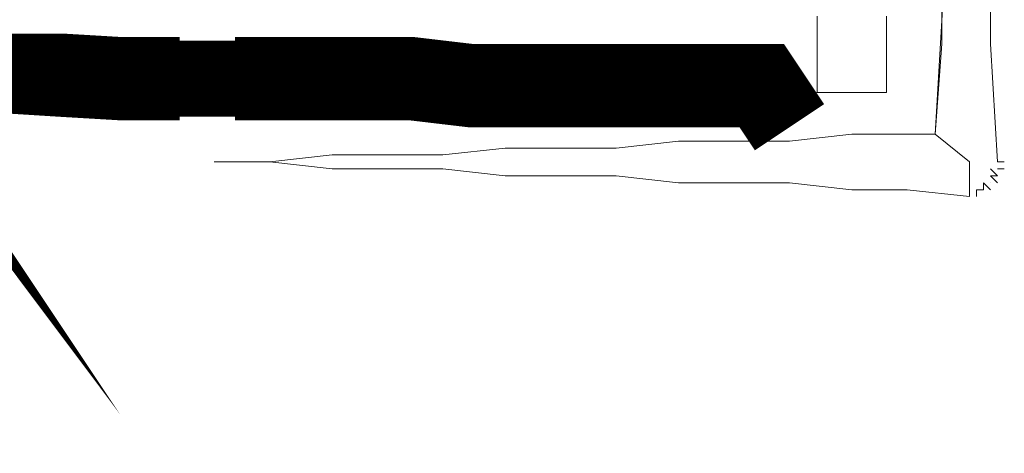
# Model space of a CAD drawing. Header units: millimetres. Extents: x -9409 to -3369, y 19372 to 27782.
# Tile 8 of 25: x -4402 to -4341, y 19746 to 19773. Entities that reach past the tile are written whole.
import ezdxf

# ---------------------------------------------------------------- set-up
doc = ezdxf.new("R2010")
doc.units = ezdxf.units.MM
doc.layers.add('PDF_A-TABELKA', color=7, linetype='Continuous')
doc.layers.add('SQ_TAB TEKST', color=8, linetype='Continuous', lineweight=0)

# ---------------------------------------------------------------- blocks, each defined once
blk = doc.blocks.new('tabelka')
at = {"layer": 'PDF_A-TABELKA', "lineweight": 0}
for points, format in [([(25697.98551359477, -27716.97354481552, 5.115070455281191, 5.115070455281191, 0), (25698.19864153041, -27720.38359178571, 5.115070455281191, 5.115070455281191, 0), (25698.19864153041, -27723.79363875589, 5.115070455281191, 5.115070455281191, 0), (25698.41176946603, -27727.41681366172, 5.115070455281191, 5.115070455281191, 0), (25698.41176946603, -27731.03998856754, 4.688814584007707, 4.688814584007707, 0), (25698.41176946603, -27734.45003553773, 0, 0, 0), (25698.41176946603, -27738.28633837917, 0, 0, 0), (25698.62489740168, -27741.69638534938, 0, 0, 0), (25698.62489740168, -27745.31956025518, 0, 0, 0), (25698.83802533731, -27748.94273516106, 0, 0, 0), (25698.83802533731, -27752.35278213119, 0, 0, 0), (25698.83802533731, -27755.97595703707, 0, 0, 0), (25698.83802533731, -27763.00917891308, 0, 0, 0), (25698.83802533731, -27767.48486556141, 0, 0, 0), (25694.57546662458, -27767.48486556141, 0, 0, 0)], "xyseb"), ([(25662.39314834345, -27733.1712679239, 7.672605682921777, 7.672605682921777, 0), (25663.03253215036, -27732.31875618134, 0, 0, 0), (25663.45878802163, -27731.67937237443, 0, 0, 0)], "xyseb"), ([(25609.7505482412, -27731.4662444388, 7.672605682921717, 7.672605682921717, 0), (25610.17680411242, -27732.10562824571, 0, 0, 0), (25610.81618791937, -27732.95813998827, 0, 0, 0)], "xyseb"), ([(25703.95309579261, -27725.49866224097, -0.007256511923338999), (25701.82181643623, -27770.25552872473), (25696.70674598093, -27770.25552872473), (25692.87044313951, -27770.681784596), (25689.46039616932, -27770.681784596), (25686.05034919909, -27770.681784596), (25682.21404635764, -27771.10804046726), (25678.80399938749, -27771.10804046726), (25675.3939524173, -27771.10804046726), (25671.55764957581, -27771.53429633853), (25668.14760260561, -27771.53429633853), (25664.73755563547, -27771.53429633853), (25660.90125279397, -27771.96055220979), (25657.49120582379, -27771.96055220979), (25660.90125279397, -27771.96055220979), (25664.73755563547, -27772.38680808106), (25668.14760260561, -27772.38680808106), (25671.55764957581, -27772.38680808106), (25675.3939524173, -27772.81306395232), (25678.80399938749, -27772.81306395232), (25682.21404635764, -27772.81306395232), (25686.05034919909, -27773.23931982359), (25689.46039616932, -27773.23931982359), (25692.87044313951, -27773.23931982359), (25696.70674598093, -27773.66557569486), (25700.11679295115, -27773.66557569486), (25703.95309579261, -27774.09183156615), (25703.95309579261, -27773.66557569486), (25703.95309579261, -27774.09183156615), (25703.95309579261, -27771.96055220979), (25701.82181643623, -27770.25552872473), (25702.24807230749, -27764.71420239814), (25702.24807230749, -27761.30415542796)], "xyb"), ([(25692.87044313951, -27769.82927285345, 5.115070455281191, 5.115070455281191, 0), (25691.16541965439, -27767.27173762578, 5.115070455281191, 5.115070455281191, 0), (25687.32911681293, -27767.27173762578, 5.115070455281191, 5.115070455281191, 0), (25683.91906984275, -27767.27173762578, 5.115070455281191, 5.115070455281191, 0), (25680.29589493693, -27767.27173762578, 5.115070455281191, 5.115070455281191, 0), (25676.67272003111, -27767.27173762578, 5.115070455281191, 5.115070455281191, 0), (25673.26267306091, -27767.27173762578, 5.115070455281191, 5.115070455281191, 0), (25669.6394981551, -27766.84548175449, 5.115070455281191, 5.115070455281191, 0), (25666.01632324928, -27766.84548175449, 5.115070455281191, 5.115070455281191, 0), (25662.60627627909, -27766.84548175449, 5.115070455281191, 5.115070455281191, 0), (25658.76997343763, -27766.84548175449, 4.688814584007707, 4.688814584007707, 0), (25655.3599264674, -27766.84548175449, 5.115070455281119, 5.115070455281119, 0), (25651.73675156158, -27766.84548175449, 5.115070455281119, 5.115070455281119, 0), (25648.1135766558, -27766.63235381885, 5.115070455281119, 5.115070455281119, 0), (25644.70352968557, -27766.63235381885, 4.688814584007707, 4.688814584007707, 0), (25641.29348271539, -27766.41922588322, 5.115070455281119, 5.115070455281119, 0)], "xyseb")]:
    blk.add_lwpolyline(points, format=format, dxfattribs=at)
for points in [[(25698.83802533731, -27763.00917891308), (25698.83802533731, -27767.69799349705), (25694.57546662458, -27767.69799349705), (25694.57546662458, -27763.00917891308)], [(25705.23186340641, -27761.30415542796), (25705.23186340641, -27764.71420239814), (25705.65811927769, -27771.96055220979), (25706.08437514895, -27771.96055220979), (25705.65811927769, -27771.96055220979), (25705.23186340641, -27764.71420239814), (25705.23186340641, -27761.30415542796)], [(25694.57546662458, -27763.00917891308), (25694.57546662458, -27767.69799349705), (25691.16541965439, -27767.27173762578), (25687.32911681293, -27767.27173762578), (25683.91906984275, -27767.27173762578), (25680.50902287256, -27767.27173762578), (25676.67272003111, -27767.27173762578), (25673.26267306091, -27767.27173762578), (25669.85262609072, -27766.84548175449), (25666.01632324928, -27766.84548175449), (25662.60627627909, -27766.84548175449), (25658.76997343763, -27766.84548175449), (25655.3599264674, -27766.84548175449), (25651.94987949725, -27766.84548175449), (25648.1135766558, -27766.41922588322), (25644.70352968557, -27766.41922588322)], [(25705.23186340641, -27773.23931982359), (25705.23186340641, -27773.23931982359)], [(25705.23186340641, -27773.23931982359), (25705.23186340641, -27773.23931982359)], [(25703.95309579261, -27774.09183156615), (25703.95309579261, -27773.66557569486), (25703.95309579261, -27774.09183156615)]]:
    blk.add_lwpolyline(points, dxfattribs=at)
for points in [[(25703.95309579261, -27771.96055220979), (25703.95309579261, -27774.09183156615), (25700.11679295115, -27773.66557569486), (25696.70674598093, -27773.66557569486), (25692.87044313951, -27773.23931982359), (25689.46039616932, -27773.23931982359), (25686.05034919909, -27773.23931982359), (25682.21404635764, -27772.81306395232), (25678.80399938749, -27772.81306395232), (25675.3939524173, -27772.81306395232), (25671.55764957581, -27772.38680808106), (25668.14760260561, -27772.38680808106), (25664.73755563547, -27772.38680808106), (25660.90125279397, -27771.96055220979), (25657.49120582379, -27771.96055220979), (25660.90125279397, -27771.96055220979), (25664.73755563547, -27771.53429633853), (25668.14760260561, -27771.53429633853), (25671.55764957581, -27771.53429633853), (25675.3939524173, -27771.10804046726), (25678.80399938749, -27771.10804046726), (25682.21404635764, -27771.10804046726), (25686.05034919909, -27770.681784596), (25689.46039616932, -27770.681784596), (25692.87044313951, -27770.681784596), (25696.70674598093, -27770.25552872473), (25701.82181643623, -27770.25552872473)], [(25705.23186340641, -27772.81306395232), (25705.65811927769, -27773.23931982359), (25705.23186340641, -27772.81306395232), (25705.65811927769, -27772.81306395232), (25705.23186340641, -27772.38680808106), (25705.65811927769, -27772.81306395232), (25705.23186340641, -27772.81306395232), (25705.65811927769, -27773.23931982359)], [(25705.65811927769, -27772.38680808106), (25706.08437514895, -27772.38680808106)], [(25704.37935166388, -27773.66557569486), (25704.37935166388, -27774.09183156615), (25704.37935166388, -27773.66557569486), (25704.80560753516, -27773.66557569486), (25704.80560753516, -27773.23931982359), (25705.23186340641, -27773.66557569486), (25704.80560753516, -27773.23931982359), (25705.23186340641, -27773.66557569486), (25704.80560753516, -27773.23931982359), (25704.80560753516, -27773.66557569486), (25704.37935166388, -27773.66557569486), (25704.37935166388, -27774.09183156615)]]:
    blk.add_lwpolyline(points, close=True, dxfattribs=at)

msp = doc.modelspace()

# ---------------------------------------------------------------- block references
at = {"layer": 'SQ_TAB TEKST', "lineweight": 35}
msp.add_blockref('tabelka', (-30047.41033688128, 47536.0238129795), dxfattribs=at)

doc.saveas('drawing.dxf')
